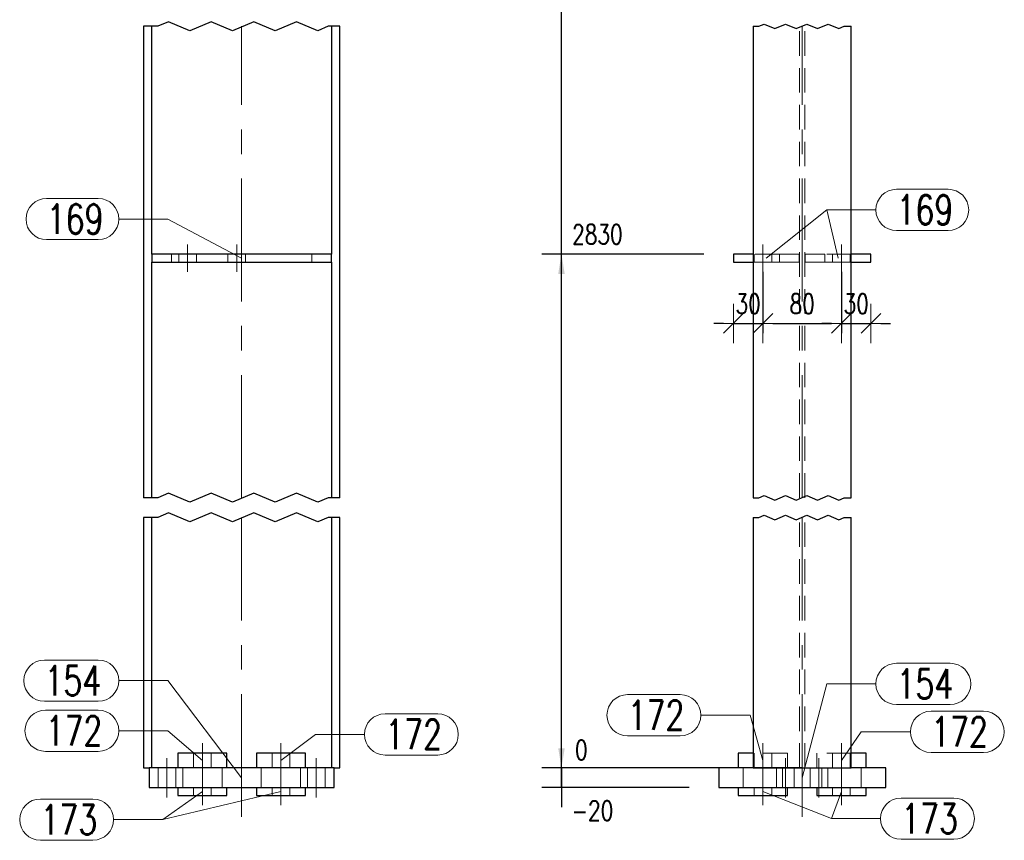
# Model space of a CAD drawing. Header units: millimetres. Extents: x -165 to 441, y 14674 to 15169.
# Tile 5 of 21: x 31 to 131, y 14814 to 14897. Entities that reach past the tile are written whole.
import ezdxf

# ---------------------------------------------------------------- set-up
doc = ezdxf.new("R2010")
doc.units = ezdxf.units.MM
doc.header["$LTSCALE"] = 10
doc.linetypes.add('HIDDEN', pattern=[0.375, 0.25, -0.125])
doc.linetypes.add('MITTE', pattern=[2, 1.25, -0.25, 0.25, -0.25])
doc.layers.get('Defpoints').update_dxf_attribs({"color": 1})
for name, color, linetype, lineweight in [('PS_DIM', 4, 'Continuous', 13), ('PS_Hidden', 2, 'HIDDEN', 9), ('PS_Mid', 5, 'MITTE', 15), ('PS_Pos', 1, 'Continuous', 15), ('PS_Shape', 161, 'Continuous', 30), ('PS_SOLID', 7, 'Continuous', 30)]:
    doc.layers.add(name, color=color, linetype=linetype, lineweight=lineweight)
doc.styles.add('simplex', font='simplex.shx', dxfattribs={"width": 0.75})
doc.dimstyles.new('1_10_GŁ_DS1-LS10', dxfattribs={"dimtxt": 2, "dimasz": 2, "dimexe": 2, "dimexo": 5, "dimgap": 1, "dimtad": 1, "dimjust": 4, "dimdec": 0, "dimlfac": 10, "dimtxsty": 'simplex', "dimblk1": 'NONE', "dimsah": 1, "dimcen": 2, "dimclrd": 256, "dimclre": 256, "dimclrt": 3, "dimadec": 1, "dimazin": 0, "dimtfac": 1, "dimtdec": 0, "dimtmove": 2, "dimatfit": 3, "dimfxl": 1, "dimarcsym": 0})
doc.dimstyles.new('1_10_PRZ', dxfattribs={"dimtxt": 2, "dimasz": 1, "dimexe": 2, "dimexo": 5, "dimgap": 1, "dimtad": 1, "dimdec": 0, "dimlfac": 10, "dimtxsty": 'simplex', "dimblk": 'dimznak', "dimcen": 2, "dimse1": 1, "dimse2": 1, "dimclrt": 3, "dimadec": 1, "dimazin": 0, "dimtfac": 1, "dimtdec": 0, "dimtix": 1, "dimtmove": 2, "dimatfit": 3, "dimldrblk": 'dim-grot', "dimfxl": 1, "dimarcsym": 0})
doc.dimstyles.new('1_10_SC', dxfattribs={"dimtxt": 2, "dimasz": 1, "dimexe": 1, "dimexo": 1, "dimgap": 1, "dimtad": 1, "dimdec": 0, "dimlfac": 10, "dimtxsty": 'simplex', "dimblk": 'dimznak', "dimcen": 2, "dimclrd": 256, "dimclre": 256, "dimclrt": 3, "dimadec": 1, "dimazin": 0, "dimtfac": 1, "dimtdec": 0, "dimtix": 1, "dimtmove": 2, "dimatfit": 3, "dimldrblk": 'dim-grot', "dimfxl": 1, "dimarcsym": 0})

# ---------------------------------------------------------------- blocks, each defined once
blk = doc.blocks.new('*D51')
at = {"layer": 'Defpoints', "color": 0, "transparency": 16777216}
for p in [(86.38, 14820.89), (115.88, 14820.89), (104.38, 14818.89)]:
    blk.add_point(p, dxfattribs=at)
at = {"layer": 'PS_DIM', "lineweight": -2, "transparency": 16777216}
for p, q in [((86.38, 14822.89), (86.38, 14824.89)), ((110.88, 14820.89), (84.38, 14820.89)), ((86.38, 14818.89), (86.38, 14820.89)), ((99.38, 14818.89), (84.38, 14818.89)), ((86.38, 14818.89), (86.38, 14816.89))]:
    blk.add_line(p, q, dxfattribs=at)
at = {"layer": 'PS_DIM', "transparency": 16777216}
blk.add_solid([(86.05, 14822.89), (86.71, 14822.89), (86.38, 14820.89)], dxfattribs=at)
at = {"layer": 'PS_DIM', "color": 3, "transparency": 16777216, "insert": (89.54, 14816.53), "char_height": 2, "attachment_point": 5, "rotation": 0.0573, "style": 'simplex'}
blk.add_mtext('-20', dxfattribs=at)
blk = doc.blocks.new('_None')
blk = doc.blocks.new('*D52')
at = {"layer": 'Defpoints', "color": 0, "transparency": 16777216}
for p in [(86.38, 14820.89), (104.38, 14820.89), (115.88, 14820.89)]:
    blk.add_point(p, dxfattribs=at)
at = {"layer": 'PS_DIM', "lineweight": -2, "transparency": 16777216}
for p, q in [((86.38, 14822.89), (86.38, 14824.89)), ((110.88, 14820.89), (84.38, 14820.89)), ((99.38, 14820.89), (84.38, 14820.89)), ((86.38, 14820.89), (86.38, 14818.89))]:
    blk.add_line(p, q, dxfattribs=at)
at = {"layer": 'PS_DIM', "transparency": 16777216}
blk.add_solid([(86.05, 14822.89), (86.71, 14822.89), (86.38, 14820.89)], dxfattribs=at)
at = {"layer": 'PS_DIM', "color": 3, "transparency": 16777216, "insert": (88.4, 14822.71), "char_height": 2, "attachment_point": 5, "rotation": 0.0573, "style": 'simplex'}
blk.add_mtext('0', dxfattribs=at)
blk = doc.blocks.new('*D53')
at = {"layer": 'Defpoints', "color": 0, "transparency": 16777216}
for p in [(86.38, 14873.19), (105.88, 14873.19), (115.88, 14820.89)]:
    blk.add_point(p, dxfattribs=at)
at = {"layer": 'PS_DIM', "lineweight": -2, "transparency": 16777216}
for p, q in [((100.88, 14873.19), (84.38, 14873.19)), ((86.38, 14820.89), (86.38, 14871.19)), ((110.88, 14820.89), (84.38, 14820.89))]:
    blk.add_line(p, q, dxfattribs=at)
at = {"layer": 'PS_DIM', "transparency": 16777216}
blk.add_solid([(86.05, 14871.19), (86.71, 14871.19), (86.38, 14873.19)], dxfattribs=at)
at = {"layer": 'PS_DIM', "color": 3, "transparency": 16777216, "insert": (90.04, 14875.21), "char_height": 2, "attachment_point": 5, "rotation": 0.0573, "style": 'simplex'}
blk.add_mtext('2830', dxfattribs=at)
blk = doc.blocks.new('*D54')
at = {"layer": 'Defpoints', "color": 0, "transparency": 16777216}
for p in [(86.38, 14923.19), (105.88, 14923.19), (115.88, 14820.89)]:
    blk.add_point(p, dxfattribs=at)
at = {"layer": 'PS_DIM', "lineweight": -2, "transparency": 16777216}
for p, q in [((100.88, 14923.19), (84.38, 14923.19)), ((86.38, 14820.89), (86.38, 14921.19)), ((110.88, 14820.89), (84.38, 14820.89))]:
    blk.add_line(p, q, dxfattribs=at)
at = {"layer": 'PS_DIM', "transparency": 16777216}
blk.add_solid([(86.05, 14921.19), (86.71, 14921.19), (86.38, 14923.19)], dxfattribs=at)
at = {"layer": 'PS_DIM', "color": 3, "transparency": 16777216, "insert": (90.04, 14925.21), "char_height": 2, "attachment_point": 5, "rotation": 0.0573, "style": 'simplex'}
blk.add_mtext('3930', dxfattribs=at)
blk = doc.blocks.new('*D55')
at = {"layer": 'Defpoints', "color": 0, "transparency": 16777216}
for p in [(86.38, 14973.67), (105.88, 14973.67), (115.88, 14820.89)]:
    blk.add_point(p, dxfattribs=at)
at = {"layer": 'PS_DIM', "lineweight": -2, "transparency": 16777216}
for p, q in [((100.88, 14973.67), (84.38, 14973.67)), ((86.38, 14820.89), (86.38, 14971.67)), ((110.88, 14820.89), (84.38, 14820.89))]:
    blk.add_line(p, q, dxfattribs=at)
at = {"layer": 'PS_DIM', "transparency": 16777216}
blk.add_solid([(86.05, 14971.67), (86.71, 14971.67), (86.38, 14973.67)], dxfattribs=at)
at = {"layer": 'PS_DIM', "color": 3, "transparency": 16777216, "insert": (90.04, 14971.65), "char_height": 2, "attachment_point": 5, "rotation": 0.0573, "style": 'simplex'}
blk.add_mtext('5372', dxfattribs=at)
blk = doc.blocks.new('*D56')
at = {"layer": 'Defpoints', "color": 0, "transparency": 16777216}
for p in [(86.38, 14975.07), (104.05, 14975.07), (115.88, 14820.89)]:
    blk.add_point(p, dxfattribs=at)
at = {"layer": 'PS_DIM', "lineweight": -2, "transparency": 16777216}
for p, q in [((99.05, 14975.07), (84.38, 14975.07)), ((86.38, 14820.89), (86.38, 14973.07)), ((110.88, 14820.89), (84.38, 14820.89))]:
    blk.add_line(p, q, dxfattribs=at)
at = {"layer": 'PS_DIM', "transparency": 16777216}
blk.add_solid([(86.05, 14973.07), (86.71, 14973.07), (86.38, 14975.07)], dxfattribs=at)
at = {"layer": 'PS_DIM', "color": 3, "transparency": 16777216, "insert": (90.01, 14977.09), "char_height": 2, "attachment_point": 5, "rotation": 0.0573, "style": 'simplex'}
blk.add_mtext('5386', dxfattribs=at)
blk = doc.blocks.new('dimznak')
at = {"color": 0}
for points in [[(0, 2), (0, -2)], [(-2, 0), (2, 0)]]:
    blk.add_lwpolyline(points, dxfattribs=at)
at = {"color": 2}
blk.add_lwpolyline([(1, 1), (-1, -1)], dxfattribs=at)
blk = doc.blocks.new('*D57')
at = {"layer": 'Defpoints', "color": 0, "transparency": 16777216}
for p in [(103.88, 14872.39), (106.88, 14872.39), (106.88, 14866.14)]:
    blk.add_point(p, dxfattribs=at)
at = {"layer": 'PS_DIM', "color": 0, "lineweight": -2, "transparency": 16777216}
for p, q in [((102.88, 14866.14), (101.88, 14866.14)), ((103.88, 14866.14), (106.88, 14866.14)), ((107.88, 14866.14), (108.88, 14866.14))]:
    blk.add_line(p, q, dxfattribs=at)
blk.add_blockref('dimznak', (103.88, 14866.14), dxfattribs=at)
at = {"layer": 'PS_DIM', "color": 0, "lineweight": -2, "transparency": 16777216, "rotation": 180}
blk.add_blockref('dimznak', (106.88, 14866.14), dxfattribs=at)
at = {"layer": 'PS_DIM', "color": 3, "transparency": 16777216, "insert": (105.38, 14868.14), "char_height": 2, "attachment_point": 5, "style": 'simplex'}
blk.add_mtext('30', dxfattribs=at)
blk = doc.blocks.new('dim-grot')
blk.add_hatch(color=256).paths.add_polyline_path([(0, 0), (-2, 0.5), (-2, -0.5)])
blk.add_lwpolyline([(0, 0), (-2, 0.5), (-2, -0.5), (0, 0)])
blk = doc.blocks.new('*D58')
at = {"layer": 'Defpoints', "color": 0, "transparency": 16777216}
for p in [(106.88, 14872.39), (114.88, 14872.39), (114.88, 14866.14)]:
    blk.add_point(p, dxfattribs=at)
at = {"layer": 'PS_DIM', "lineweight": -2, "transparency": 16777216}
for p, q in [((106.88, 14871.39), (106.88, 14865.14)), ((114.88, 14871.39), (114.88, 14865.14)), ((107.88, 14866.14), (113.88, 14866.14))]:
    blk.add_line(p, q, dxfattribs=at)
at = {"layer": 'PS_DIM', "lineweight": -2, "transparency": 16777216, "rotation": 180}
blk.add_blockref('dimznak', (106.88, 14866.14), dxfattribs=at)
at = {"layer": 'PS_DIM', "lineweight": -2, "transparency": 16777216}
blk.add_blockref('dimznak', (114.88, 14866.14), dxfattribs=at)
at = {"layer": 'PS_DIM', "color": 3, "transparency": 16777216, "insert": (110.88, 14868.14), "char_height": 2, "attachment_point": 5, "style": 'simplex'}
blk.add_mtext('80', dxfattribs=at)
blk = doc.blocks.new('*D59')
at = {"layer": 'Defpoints', "color": 0, "transparency": 16777216}
for p in [(114.88, 14872.39), (117.88, 14872.39), (117.88, 14866.14)]:
    blk.add_point(p, dxfattribs=at)
at = {"layer": 'PS_DIM', "color": 0, "lineweight": -2, "transparency": 16777216}
for p, q in [((113.88, 14866.14), (112.88, 14866.14)), ((114.88, 14866.14), (117.88, 14866.14)), ((118.88, 14866.14), (119.88, 14866.14))]:
    blk.add_line(p, q, dxfattribs=at)
blk.add_blockref('dimznak', (114.88, 14866.14), dxfattribs=at)
at = {"layer": 'PS_DIM', "color": 0, "lineweight": -2, "transparency": 16777216, "rotation": 180}
blk.add_blockref('dimznak', (117.88, 14866.14), dxfattribs=at)
at = {"layer": 'PS_DIM', "color": 3, "transparency": 16777216, "insert": (116.38, 14868.14), "char_height": 2, "attachment_point": 5, "style": 'simplex'}
blk.add_mtext('30', dxfattribs=at)
blk = doc.blocks.new('*X228')
at = {"color": 1}
for p, q in [((45.31, 14896.39), (43.83, 14896.39)), ((46.4, 14896.85), (45.31, 14896.39)), ((48.56, 14895.93), (46.4, 14896.85)), ((50.73, 14896.85), (48.56, 14895.93)), ((52.9, 14895.93), (50.73, 14896.85)), ((55.06, 14896.85), (52.9, 14895.93)), ((57.23, 14895.93), (55.06, 14896.85)), ((59.4, 14896.85), (57.23, 14895.93)), ((61.57, 14895.93), (59.4, 14896.85)), ((62.65, 14896.39), (61.57, 14895.93)), ((63.83, 14896.39), (62.65, 14896.39)), ((46.4, 14848.85), (45.31, 14848.39)), ((48.56, 14847.93), (46.4, 14848.85)), ((50.73, 14848.85), (48.56, 14847.93)), ((52.9, 14847.93), (50.73, 14848.85)), ((55.06, 14848.85), (52.9, 14847.93)), ((57.23, 14847.93), (55.06, 14848.85)), ((59.4, 14848.85), (57.23, 14847.93)), ((61.57, 14847.93), (59.4, 14848.85)), ((45.31, 14848.39), (43.83, 14848.39)), ((62.65, 14848.39), (61.57, 14847.93)), ((63.83, 14848.39), (62.65, 14848.39)), ((46.4, 14846.85), (45.31, 14846.39)), ((48.56, 14845.93), (46.4, 14846.85)), ((50.73, 14846.85), (48.56, 14845.93)), ((52.9, 14845.93), (50.73, 14846.85)), ((55.06, 14846.85), (52.9, 14845.93)), ((57.23, 14845.93), (55.06, 14846.85)), ((59.4, 14846.85), (57.23, 14845.93)), ((61.57, 14845.93), (59.4, 14846.85)), ((45.31, 14846.39), (43.83, 14846.39)), ((62.65, 14846.39), (61.57, 14845.93)), ((63.83, 14846.39), (62.65, 14846.39))]:
    blk.add_line(p, q, dxfattribs=at)
at = {"layer": 'PS_Hidden', "color": 2, "linetype": 'HIDDEN'}
for p, q in [((62.98, 14848.39), (62.98, 14896.39)), ((44.68, 14873.19), (44.68, 14872.39)), ((46.68, 14873.19), (46.68, 14872.39)), ((46.68, 14873.19), (46.68, 14872.39)), ((47.43, 14873.19), (47.43, 14872.39)), ((49.23, 14872.39), (49.23, 14873.19)), ((52.43, 14873.19), (52.43, 14872.39)), ((54.23, 14872.39), (54.23, 14873.19)), ((60.98, 14873.19), (60.98, 14872.39)), ((62.98, 14820.89), (62.98, 14846.39)), ((47.33, 14820.89), (47.33, 14822.39)), ((47.33, 14820.89), (47.33, 14822.39)), ((48.93, 14822.39), (48.93, 14820.89)), ((50.73, 14820.89), (50.73, 14822.39)), ((55.33, 14822.39), (55.33, 14820.89)), ((55.33, 14822.39), (55.33, 14820.89)), ((56.93, 14822.39), (56.93, 14820.89)), ((58.73, 14820.89), (58.73, 14822.39)), ((45.33, 14820.89), (45.33, 14818.89)), ((47.13, 14818.89), (47.13, 14820.89)), ((47.83, 14820.89), (47.83, 14818.89)), ((47.83, 14820.89), (47.83, 14818.89)), ((51.83, 14818.89), (51.83, 14820.89)), ((51.83, 14818.89), (51.83, 14820.89)), ((55.83, 14820.89), (55.83, 14818.89)), ((59.83, 14818.89), (59.83, 14820.89)), ((60.53, 14820.89), (60.53, 14818.89)), ((62.33, 14818.89), (62.33, 14820.89)), ((47.33, 14818.09), (47.33, 14818.89)), ((48.93, 14818.89), (48.93, 14818.09)), ((50.73, 14818.09), (50.73, 14818.89)), ((55.33, 14818.89), (55.33, 14818.09)), ((56.93, 14818.09), (56.93, 14818.89)), ((58.73, 14818.09), (58.73, 14818.89)), ((56.93, 14818.09), (55.33, 14818.09)), ((57.05, 14818.09), (56.93, 14818.09)), ((57.38, 14818.09), (57.05, 14818.09)), ((57.83, 14818.09), (57.38, 14818.09))]:
    blk.add_line(p, q, dxfattribs=at)
at = {"layer": 'PS_Mid', "color": 5, "linetype": 'MITTE'}
for p, q in [((53.83, 14848.39), (53.83, 14896.39)), ((48.33, 14871.39), (48.33, 14874.19)), ((48.33, 14871.39), (48.33, 14874.19)), ((53.33, 14871.39), (53.33, 14874.19)), ((53.33, 14871.39), (53.33, 14874.19)), ((53.83, 14815.89), (53.83, 14846.39)), ((49.83, 14819.89), (49.83, 14823.39)), ((49.83, 14819.89), (49.83, 14823.39)), ((57.83, 14819.89), (57.83, 14823.39)), ((57.83, 14819.89), (57.83, 14823.39)), ((46.23, 14821.89), (46.23, 14817.89)), ((46.23, 14821.89), (46.23, 14817.89)), ((49.83, 14821.89), (49.83, 14817.89)), ((49.83, 14821.89), (49.83, 14817.89)), ((57.83, 14821.89), (57.83, 14817.89)), ((57.83, 14821.89), (57.83, 14817.89)), ((61.43, 14821.89), (61.43, 14817.89)), ((61.43, 14821.89), (61.43, 14817.89)), ((49.83, 14817.09), (49.83, 14819.89)), ((49.83, 14817.09), (49.83, 14819.89)), ((57.83, 14817.09), (57.83, 14819.89)), ((57.83, 14817.09), (57.83, 14819.89))]:
    blk.add_line(p, q, dxfattribs=at)
at = {"layer": 'PS_SOLID', "color": 7, "linetype": 'Continuous'}
for p, q in [((43.83, 14896.39), (43.83, 14848.39)), ((44.68, 14873.19), (44.68, 14896.39)), ((62.98, 14896.39), (62.98, 14873.19)), ((63.83, 14848.39), (63.83, 14896.39)), ((62.98, 14873.19), (44.68, 14873.19)), ((44.68, 14873.19), (44.68, 14872.39)), ((62.98, 14872.39), (62.98, 14873.19)), ((44.68, 14872.39), (48.33, 14872.39)), ((44.68, 14848.39), (44.68, 14872.39)), ((48.33, 14872.39), (53.33, 14872.39)), ((53.33, 14872.39), (62.98, 14872.39)), ((62.98, 14872.39), (62.98, 14848.39)), ((43.83, 14846.39), (43.83, 14820.89)), ((44.68, 14820.89), (44.68, 14846.39)), ((62.98, 14846.39), (62.98, 14820.89)), ((63.83, 14820.89), (63.83, 14846.39)), ((52.33, 14822.39), (47.33, 14822.39)), ((47.33, 14822.39), (47.33, 14820.89)), ((52.33, 14820.89), (52.33, 14822.39)), ((60.33, 14822.39), (55.33, 14822.39)), ((55.33, 14822.39), (55.33, 14820.89)), ((60.33, 14820.89), (60.33, 14822.39)), ((43.83, 14820.89), (44.43, 14820.89)), ((63.23, 14820.89), (44.43, 14820.89)), ((44.43, 14820.89), (44.43, 14818.89)), ((63.23, 14820.89), (63.83, 14820.89)), ((63.23, 14818.89), (63.23, 14820.89)), ((44.43, 14818.89), (46.23, 14818.89)), ((46.23, 14818.89), (49.83, 14818.89)), ((47.33, 14818.89), (47.33, 14818.09)), ((49.83, 14818.89), (57.83, 14818.89)), ((52.33, 14818.09), (52.33, 14818.89)), ((55.33, 14818.89), (55.33, 14818.09)), ((57.83, 14818.89), (61.43, 14818.89)), ((60.33, 14818.09), (60.33, 14818.89)), ((61.43, 14818.89), (63.23, 14818.89)), ((47.33, 14818.09), (49.83, 14818.09)), ((49.83, 14818.09), (52.33, 14818.09)), ((55.33, 14818.09), (57.83, 14818.09)), ((57.83, 14818.09), (60.33, 14818.09))]:
    blk.add_line(p, q, dxfattribs=at)
blk = doc.blocks.new('*X230')
at = {"color": 1}
for p, q in [((33.98, 14878.87), (39.23, 14878.87)), ((41.33, 14876.77), (46.33, 14876.77)), ((53.83, 14872.79), (46.33, 14876.77)), ((33.98, 14874.67), (39.23, 14874.67))]:
    blk.add_line(p, q, dxfattribs=at)
for centre, start, end in [((33.98, 14876.77), 90, 270), ((39.23, 14876.77), 270, 90)]:
    blk.add_arc(centre, 2.1, start, end, dxfattribs=at)
at = {"color": 2, "style": 'simplex', "width": 0.75}
blk.add_text('169', height=3, dxfattribs=at).set_placement((33.98, 14875.27))
blk = doc.blocks.new('*X231')
at = {"color": 1}
for p, q in [((33.98, 14878.87), (39.23, 14878.87)), ((41.33, 14876.77), (46.33, 14876.77)), ((53.83, 14872.79), (46.33, 14876.77)), ((33.98, 14874.67), (39.23, 14874.67))]:
    blk.add_line(p, q, dxfattribs=at)
for centre, start, end in [((33.98, 14876.77), 90, 270), ((39.23, 14876.77), 270, 90)]:
    blk.add_arc(centre, 2.1, start, end, dxfattribs=at)
at = {"color": 2, "style": 'simplex', "width": 0.75}
blk.add_text('169', height=3, dxfattribs=at).set_placement((33.98, 14875.27))
blk = doc.blocks.new('*X234')
at = {"color": 1}
for p, q in [((33.76, 14831.87), (39.23, 14831.87)), ((41.33, 14829.77), (46.33, 14829.77)), ((53.83, 14819.89), (46.33, 14829.77)), ((33.76, 14827.67), (39.23, 14827.67))]:
    blk.add_line(p, q, dxfattribs=at)
for centre, start, end in [((33.76, 14829.77), 90, 270), ((39.23, 14829.77), 270, 90)]:
    blk.add_arc(centre, 2.1, start, end, dxfattribs=at)
at = {"color": 2, "style": 'simplex', "width": 0.75}
blk.add_text('154', height=3, dxfattribs=at).set_placement((33.76, 14828.27))
blk = doc.blocks.new('*X235')
at = {"color": 1}
for p, q in [((33.87, 14826.77), (39.23, 14826.77)), ((41.33, 14824.67), (46.33, 14824.67)), ((49.83, 14821.64), (46.33, 14824.67)), ((33.87, 14822.57), (39.23, 14822.57))]:
    blk.add_line(p, q, dxfattribs=at)
for centre, start, end in [((33.87, 14824.67), 90, 270), ((39.23, 14824.67), 270, 90)]:
    blk.add_arc(centre, 2.1, start, end, dxfattribs=at)
at = {"color": 2, "style": 'simplex', "width": 0.75}
blk.add_text('172', height=3, dxfattribs=at).set_placement((33.87, 14823.17))
blk = doc.blocks.new('*X236')
at = {"color": 1}
for p, q in [((33.87, 14826.77), (39.23, 14826.77)), ((41.33, 14824.67), (46.33, 14824.67)), ((49.83, 14821.64), (46.33, 14824.67)), ((33.87, 14822.57), (39.23, 14822.57))]:
    blk.add_line(p, q, dxfattribs=at)
for centre, start, end in [((33.87, 14824.67), 90, 270), ((39.23, 14824.67), 270, 90)]:
    blk.add_arc(centre, 2.1, start, end, dxfattribs=at)
at = {"color": 2, "style": 'simplex', "width": 0.75}
blk.add_text('172', height=3, dxfattribs=at).set_placement((33.87, 14823.17))
blk = doc.blocks.new('*X237')
at = {"color": 1}
for p, q in [((68.43, 14826.4), (73.78, 14826.4)), ((57.83, 14821.64), (61.33, 14824.3)), ((61.33, 14824.3), (66.33, 14824.3)), ((68.43, 14822.2), (73.78, 14822.2))]:
    blk.add_line(p, q, dxfattribs=at)
for centre, start, end in [((68.43, 14824.3), 90, 270), ((73.78, 14824.3), 270, 90)]:
    blk.add_arc(centre, 2.1, start, end, dxfattribs=at)
at = {"color": 2, "style": 'simplex', "width": 0.75}
blk.add_text('172', height=3, dxfattribs=at).set_placement((68.43, 14822.8))
blk = doc.blocks.new('*X238')
at = {"color": 1}
for p, q in [((68.43, 14826.4), (73.78, 14826.4)), ((57.83, 14821.64), (61.33, 14824.3)), ((61.33, 14824.3), (66.33, 14824.3)), ((68.43, 14822.2), (73.78, 14822.2))]:
    blk.add_line(p, q, dxfattribs=at)
for centre, start, end in [((68.43, 14824.3), 90, 270), ((73.78, 14824.3), 270, 90)]:
    blk.add_arc(centre, 2.1, start, end, dxfattribs=at)
at = {"color": 2, "style": 'simplex', "width": 0.75}
blk.add_text('172', height=3, dxfattribs=at).set_placement((68.43, 14822.8))
blk = doc.blocks.new('*X239')
at = {"color": 1}
for p, q in [((49.83, 14818.49), (45.79, 14815.62)), ((33.34, 14817.72), (38.69, 14817.72)), ((40.79, 14815.62), (45.79, 14815.62)), ((33.34, 14813.52), (38.69, 14813.52))]:
    blk.add_line(p, q, dxfattribs=at)
for centre, start, end in [((33.34, 14815.62), 90, 270), ((38.69, 14815.62), 270, 90)]:
    blk.add_arc(centre, 2.1, start, end, dxfattribs=at)
at = {"color": 2, "style": 'simplex', "width": 0.75}
blk.add_text('173', height=3, dxfattribs=at).set_placement((33.34, 14814.12))
blk = doc.blocks.new('*X240')
at = {"color": 1}
for p, q in [((57.83, 14818.49), (45.79, 14815.62)), ((33.34, 14817.72), (38.69, 14817.72)), ((40.79, 14815.62), (45.79, 14815.62)), ((33.34, 14813.52), (38.69, 14813.52))]:
    blk.add_line(p, q, dxfattribs=at)
for centre, start, end in [((33.34, 14815.62), 90, 270), ((38.69, 14815.62), 270, 90)]:
    blk.add_arc(centre, 2.1, start, end, dxfattribs=at)
at = {"color": 2, "style": 'simplex', "width": 0.75}
blk.add_text('173', height=3, dxfattribs=at).set_placement((33.34, 14814.12))
blk = doc.blocks.new('*X241')
at = {"color": 1}
for p, q in [((57.83, 14818.49), (45.79, 14815.62)), ((33.34, 14817.72), (38.69, 14817.72)), ((40.79, 14815.62), (45.79, 14815.62)), ((33.34, 14813.52), (38.69, 14813.52))]:
    blk.add_line(p, q, dxfattribs=at)
for centre, start, end in [((33.34, 14815.62), 90, 270), ((38.69, 14815.62), 270, 90)]:
    blk.add_arc(centre, 2.1, start, end, dxfattribs=at)
at = {"color": 2, "style": 'simplex', "width": 0.75}
blk.add_text('173', height=3, dxfattribs=at).set_placement((33.34, 14814.12))
blk = doc.blocks.new('*X242')
at = {"color": 1}
for p, q in [((49.83, 14818.49), (45.79, 14815.62)), ((33.34, 14817.72), (38.69, 14817.72)), ((40.79, 14815.62), (45.79, 14815.62)), ((33.34, 14813.52), (38.69, 14813.52))]:
    blk.add_line(p, q, dxfattribs=at)
for centre, start, end in [((33.34, 14815.62), 90, 270), ((38.69, 14815.62), 270, 90)]:
    blk.add_arc(centre, 2.1, start, end, dxfattribs=at)
at = {"color": 2, "style": 'simplex', "width": 0.75}
blk.add_text('173', height=3, dxfattribs=at).set_placement((33.34, 14814.12))
blk = doc.blocks.new('*X245')
at = {"color": 1}
for p, q in [((105.88, 14896.39), (106.47, 14896.39)), ((106.47, 14896.39), (107.01, 14896.62)), ((107.01, 14896.62), (108.09, 14896.16)), ((108.09, 14896.16), (109.18, 14896.62)), ((109.18, 14896.62), (110.26, 14896.16)), ((110.26, 14896.16), (111.34, 14896.62)), ((111.34, 14896.62), (112.43, 14896.16)), ((112.43, 14896.16), (113.51, 14896.62)), ((113.51, 14896.62), (114.6, 14896.16)), ((114.6, 14896.16), (115.14, 14896.39)), ((115.14, 14896.39), (115.88, 14896.39)), ((105.88, 14848.39), (106.47, 14848.39)), ((106.47, 14848.39), (107.01, 14848.62)), ((107.01, 14848.62), (108.09, 14848.16)), ((108.09, 14848.16), (109.18, 14848.62)), ((109.18, 14848.62), (110.26, 14848.16)), ((110.26, 14848.16), (111.34, 14848.62)), ((111.34, 14848.62), (112.43, 14848.16)), ((112.43, 14848.16), (113.51, 14848.62)), ((113.51, 14848.62), (114.6, 14848.16)), ((114.6, 14848.16), (115.14, 14848.39)), ((115.14, 14848.39), (115.88, 14848.39)), ((105.88, 14846.39), (106.47, 14846.39)), ((106.47, 14846.39), (107.01, 14846.62)), ((107.01, 14846.62), (108.09, 14846.16)), ((108.09, 14846.16), (109.18, 14846.62)), ((109.18, 14846.62), (110.26, 14846.16)), ((110.26, 14846.16), (111.34, 14846.62)), ((111.34, 14846.62), (112.43, 14846.16)), ((112.43, 14846.16), (113.51, 14846.62)), ((113.51, 14846.62), (114.6, 14846.16)), ((114.6, 14846.16), (115.14, 14846.39)), ((115.14, 14846.39), (115.88, 14846.39))]:
    blk.add_line(p, q, dxfattribs=at)
at = {"layer": 'PS_Hidden', "color": 2, "linetype": 'HIDDEN'}
for p, q in [((105.88, 14896.39), (105.88, 14873.19)), ((110.6, 14848.39), (110.6, 14896.39)), ((111.16, 14848.39), (111.16, 14896.39)), ((105.88, 14873.19), (105.88, 14872.39)), ((108.58, 14873.19), (105.88, 14873.19)), ((105.98, 14873.19), (105.98, 14872.39)), ((107.78, 14872.39), (107.78, 14873.19)), ((108.62, 14873.19), (108.58, 14873.19)), ((108.58, 14873.19), (108.58, 14872.39)), ((108.73, 14873.19), (108.62, 14873.19)), ((108.92, 14873.19), (108.73, 14873.19)), ((109.17, 14873.19), (108.92, 14873.19)), ((109.47, 14873.19), (109.17, 14873.19)), ((109.82, 14873.19), (109.47, 14873.19)), ((110.19, 14873.19), (109.82, 14873.19)), ((110.58, 14873.19), (110.19, 14873.19)), ((110.58, 14872.39), (110.58, 14873.19)), ((111.57, 14873.19), (111.18, 14873.19)), ((111.18, 14873.19), (111.18, 14872.39)), ((111.95, 14873.19), (111.57, 14873.19)), ((112.29, 14873.19), (111.95, 14873.19)), ((112.59, 14873.19), (112.29, 14873.19)), ((112.84, 14873.19), (112.59, 14873.19)), ((113.03, 14873.19), (112.84, 14873.19)), ((113.14, 14873.19), (113.03, 14873.19)), ((113.18, 14873.19), (113.14, 14873.19)), ((113.18, 14872.39), (113.18, 14873.19)), ((115.88, 14873.19), (113.18, 14873.19)), ((113.98, 14873.19), (113.98, 14872.39)), ((115.78, 14872.39), (115.78, 14873.19)), ((105.88, 14872.39), (106.88, 14872.39)), ((106.88, 14872.39), (108.58, 14872.39)), ((108.58, 14872.39), (108.62, 14872.39)), ((108.62, 14872.39), (108.73, 14872.39)), ((108.73, 14872.39), (108.92, 14872.39)), ((108.92, 14872.39), (109.17, 14872.39)), ((109.17, 14872.39), (109.47, 14872.39)), ((109.47, 14872.39), (109.82, 14872.39)), ((109.82, 14872.39), (110.19, 14872.39)), ((110.19, 14872.39), (110.58, 14872.39)), ((111.18, 14872.39), (111.57, 14872.39)), ((111.57, 14872.39), (111.95, 14872.39)), ((111.95, 14872.39), (112.29, 14872.39)), ((112.29, 14872.39), (112.59, 14872.39)), ((112.59, 14872.39), (112.84, 14872.39)), ((112.84, 14872.39), (113.03, 14872.39)), ((113.03, 14872.39), (113.14, 14872.39)), ((113.14, 14872.39), (113.18, 14872.39)), ((113.18, 14872.39), (114.88, 14872.39)), ((114.88, 14872.39), (115.88, 14872.39)), ((110.6, 14820.89), (110.6, 14846.39)), ((111.16, 14820.89), (111.16, 14846.39)), ((104.38, 14820.89), (104.38, 14822.39)), ((104.38, 14822.39), (105.88, 14822.39)), ((109.38, 14822.39), (105.88, 14822.39)), ((105.98, 14822.39), (105.98, 14820.89)), ((107.78, 14820.89), (107.78, 14822.39)), ((109.38, 14820.89), (109.38, 14822.39)), ((112.38, 14820.89), (112.38, 14822.39)), ((112.38, 14820.89), (112.38, 14822.39)), ((112.38, 14822.39), (112.38, 14820.89)), ((115.88, 14822.39), (112.38, 14822.39)), ((112.38, 14822.39), (112.38, 14820.89)), ((113.98, 14822.39), (113.98, 14820.89)), ((115.78, 14820.89), (115.78, 14822.39)), ((102.38, 14820.89), (102.38, 14818.89)), ((104.88, 14820.89), (104.38, 14820.89)), ((104.88, 14818.89), (104.88, 14820.89)), ((104.88, 14820.89), (105.15, 14820.89)), ((105.15, 14820.89), (105.88, 14820.89)), ((108.28, 14820.89), (108.28, 14818.89)), ((108.88, 14818.89), (108.88, 14820.89)), ((110.08, 14818.89), (110.08, 14820.89)), ((111.68, 14820.89), (111.68, 14818.89)), ((112.88, 14820.89), (112.88, 14818.89)), ((113.48, 14818.89), (113.48, 14820.89)), ((116.88, 14818.89), (116.88, 14820.89)), ((104.38, 14818.09), (104.38, 14818.89)), ((104.38, 14818.89), (104.38, 14818.09)), ((105.98, 14818.09), (105.98, 14818.89)), ((107.78, 14818.09), (107.78, 14818.89)), ((112.38, 14818.09), (112.38, 14818.89)), ((113.48, 14818.89), (112.58, 14818.89)), ((113.98, 14818.09), (113.98, 14818.89)), ((115.78, 14818.09), (115.78, 14818.89)), ((105.98, 14818.09), (104.38, 14818.09)), ((104.38, 14818.09), (105.98, 14818.09)), ((106.1, 14818.09), (105.98, 14818.09)), ((106.43, 14818.09), (106.1, 14818.09)), ((106.88, 14818.09), (106.43, 14818.09)), ((112.38, 14818.09), (113.98, 14818.09)), ((114.1, 14818.09), (113.98, 14818.09)), ((114.43, 14818.09), (114.1, 14818.09)), ((114.88, 14818.09), (114.43, 14818.09))]:
    blk.add_line(p, q, dxfattribs=at)
at = {"layer": 'PS_Mid', "color": 5, "linetype": 'MITTE'}
for p, q in [((110.88, 14848.39), (110.88, 14896.39)), ((106.88, 14871.39), (106.88, 14874.19)), ((106.88, 14871.39), (106.88, 14874.19)), ((114.88, 14871.39), (114.88, 14874.19)), ((114.88, 14871.39), (114.88, 14874.19)), ((110.88, 14815.89), (110.88, 14846.39)), ((106.88, 14819.89), (106.88, 14823.39)), ((106.88, 14819.89), (106.88, 14823.39)), ((114.88, 14819.89), (114.88, 14823.39)), ((114.88, 14819.89), (114.88, 14823.39)), ((106.88, 14821.89), (106.88, 14817.89)), ((106.88, 14821.89), (106.88, 14817.89)), ((109.18, 14821.89), (109.18, 14817.89)), ((109.18, 14821.89), (109.18, 14817.89)), ((112.58, 14821.89), (112.58, 14817.89)), ((112.58, 14821.89), (112.58, 14817.89)), ((114.88, 14821.89), (114.88, 14817.89)), ((114.88, 14821.89), (114.88, 14817.89)), ((106.88, 14817.09), (106.88, 14819.89)), ((106.88, 14817.09), (106.88, 14819.89)), ((114.88, 14817.09), (114.88, 14819.89)), ((114.88, 14817.09), (114.88, 14819.89))]:
    blk.add_line(p, q, dxfattribs=at)
at = {"layer": 'PS_SOLID', "color": 7, "linetype": 'Continuous'}
for p, q in [((105.88, 14896.39), (105.88, 14848.39)), ((115.88, 14848.39), (115.88, 14896.39)), ((105.88, 14873.19), (103.88, 14873.19)), ((103.88, 14873.19), (103.88, 14872.39)), ((117.88, 14873.19), (115.88, 14873.19)), ((117.88, 14872.39), (117.88, 14873.19)), ((103.88, 14872.39), (105.88, 14872.39)), ((115.88, 14872.39), (117.88, 14872.39)), ((105.88, 14846.39), (105.88, 14820.89)), ((115.88, 14820.89), (115.88, 14846.39)), ((105.88, 14822.39), (104.38, 14822.39)), ((104.38, 14822.39), (104.38, 14820.89)), ((117.38, 14822.39), (115.88, 14822.39)), ((117.38, 14820.89), (117.38, 14822.39)), ((102.38, 14820.89), (102.38, 14818.89)), ((105.88, 14820.89), (102.38, 14820.89)), ((105.88, 14820.89), (115.88, 14820.89)), ((119.38, 14820.89), (115.88, 14820.89)), ((119.38, 14818.89), (119.38, 14820.89)), ((102.38, 14818.89), (106.88, 14818.89)), ((104.38, 14818.89), (104.38, 14818.09)), ((106.88, 14818.89), (109.18, 14818.89)), ((109.18, 14818.89), (112.58, 14818.89)), ((109.38, 14818.09), (109.38, 14818.89)), ((112.38, 14818.89), (112.38, 14818.09)), ((112.58, 14818.89), (114.88, 14818.89)), ((114.88, 14818.89), (119.38, 14818.89)), ((117.38, 14818.09), (117.38, 14818.89)), ((104.38, 14818.09), (106.88, 14818.09)), ((106.88, 14818.09), (109.38, 14818.09)), ((112.38, 14818.09), (114.88, 14818.09)), ((114.88, 14818.09), (117.38, 14818.09))]:
    blk.add_line(p, q, dxfattribs=at)
blk = doc.blocks.new('*X247')
at = {"color": 1}
for p, q in [((120.48, 14879.8), (125.73, 14879.8)), ((114.53, 14872.79), (113.38, 14877.7)), ((113.38, 14877.7), (118.38, 14877.7)), ((120.48, 14875.6), (125.73, 14875.6))]:
    blk.add_line(p, q, dxfattribs=at)
for centre, start, end in [((120.48, 14877.7), 90, 270), ((125.73, 14877.7), 270, 90)]:
    blk.add_arc(centre, 2.1, start, end, dxfattribs=at)
at = {"color": 2, "style": 'simplex', "width": 0.75}
blk.add_text('169', height=3, dxfattribs=at).set_placement((120.48, 14876.2))
blk = doc.blocks.new('*X250')
at = {"color": 1}
for p, q in [((120.48, 14879.8), (125.73, 14879.8)), ((107.23, 14872.79), (113.38, 14877.7)), ((113.38, 14877.7), (118.38, 14877.7)), ((120.48, 14875.6), (125.73, 14875.6))]:
    blk.add_line(p, q, dxfattribs=at)
for centre, start, end in [((120.48, 14877.7), 90, 270), ((125.73, 14877.7), 270, 90)]:
    blk.add_arc(centre, 2.1, start, end, dxfattribs=at)
at = {"color": 2, "style": 'simplex', "width": 0.75}
blk.add_text('169', height=3, dxfattribs=at).set_placement((120.48, 14876.2))
blk = doc.blocks.new('*X251')
at = {"color": 1}
for p, q in [((120.48, 14831.54), (125.94, 14831.54)), ((110.88, 14819.89), (113.38, 14829.44)), ((113.38, 14829.44), (118.38, 14829.44)), ((120.48, 14827.34), (125.94, 14827.34))]:
    blk.add_line(p, q, dxfattribs=at)
for centre, start, end in [((120.48, 14829.44), 90, 270), ((125.94, 14829.44), 270, 90)]:
    blk.add_arc(centre, 2.1, start, end, dxfattribs=at)
at = {"color": 2, "style": 'simplex', "width": 0.75}
blk.add_text('154', height=3, dxfattribs=at).set_placement((120.48, 14827.94))
blk = doc.blocks.new('*X252')
at = {"color": 1}
for p, q in [((93.11, 14828.35), (98.47, 14828.35)), ((100.57, 14826.25), (105.57, 14826.25)), ((106.88, 14821.64), (105.57, 14826.25)), ((93.11, 14824.15), (98.47, 14824.15))]:
    blk.add_line(p, q, dxfattribs=at)
for centre, start, end in [((93.11, 14826.25), 90, 270), ((98.47, 14826.25), 270, 90)]:
    blk.add_arc(centre, 2.1, start, end, dxfattribs=at)
at = {"color": 2, "style": 'simplex', "width": 0.75}
blk.add_text('172', height=3, dxfattribs=at).set_placement((93.11, 14824.75))
blk = doc.blocks.new('*X253')
at = {"color": 1}
for p, q in [((124, 14826.66), (129.35, 14826.66)), ((114.88, 14821.64), (116.9, 14824.56)), ((116.9, 14824.56), (121.9, 14824.56)), ((124, 14822.46), (129.35, 14822.46))]:
    blk.add_line(p, q, dxfattribs=at)
for centre, start, end in [((124, 14824.56), 90, 270), ((129.35, 14824.56), 270, 90)]:
    blk.add_arc(centre, 2.1, start, end, dxfattribs=at)
at = {"color": 2, "style": 'simplex', "width": 0.75}
blk.add_text('172', height=3, dxfattribs=at).set_placement((124, 14823.06))
blk = doc.blocks.new('*X254')
at = {"color": 1}
for p, q in [((124, 14826.66), (129.35, 14826.66)), ((114.88, 14821.64), (116.9, 14824.56)), ((116.9, 14824.56), (121.9, 14824.56)), ((124, 14822.46), (129.35, 14822.46))]:
    blk.add_line(p, q, dxfattribs=at)
for centre, start, end in [((124, 14824.56), 90, 270), ((129.35, 14824.56), 270, 90)]:
    blk.add_arc(centre, 2.1, start, end, dxfattribs=at)
at = {"color": 2, "style": 'simplex', "width": 0.75}
blk.add_text('172', height=3, dxfattribs=at).set_placement((124, 14823.06))
blk = doc.blocks.new('*X255')
at = {"color": 1}
for p, q in [((93.11, 14828.35), (98.47, 14828.35)), ((100.57, 14826.25), (105.57, 14826.25)), ((106.88, 14821.64), (105.57, 14826.25)), ((93.11, 14824.15), (98.47, 14824.15))]:
    blk.add_line(p, q, dxfattribs=at)
for centre, start, end in [((93.11, 14826.25), 90, 270), ((98.47, 14826.25), 270, 90)]:
    blk.add_arc(centre, 2.1, start, end, dxfattribs=at)
at = {"color": 2, "style": 'simplex', "width": 0.75}
blk.add_text('172', height=3, dxfattribs=at).set_placement((93.11, 14824.75))
blk = doc.blocks.new('*X256')
at = {"color": 1}
for p, q in [((106.88, 14818.49), (113.85, 14815.72)), ((120.95, 14817.82), (126.31, 14817.82)), ((113.85, 14815.72), (118.85, 14815.72)), ((120.95, 14813.62), (126.31, 14813.62))]:
    blk.add_line(p, q, dxfattribs=at)
for centre, start, end in [((120.95, 14815.72), 90, 270), ((126.31, 14815.72), 270, 90)]:
    blk.add_arc(centre, 2.1, start, end, dxfattribs=at)
at = {"color": 2, "style": 'simplex', "width": 0.75}
blk.add_text('173', height=3, dxfattribs=at).set_placement((120.95, 14814.22))
blk = doc.blocks.new('*X257')
at = {"color": 1}
for p, q in [((114.88, 14818.49), (113.85, 14815.72)), ((120.95, 14817.82), (126.31, 14817.82)), ((113.85, 14815.72), (118.85, 14815.72)), ((120.95, 14813.62), (126.31, 14813.62))]:
    blk.add_line(p, q, dxfattribs=at)
for centre, start, end in [((120.95, 14815.72), 90, 270), ((126.31, 14815.72), 270, 90)]:
    blk.add_arc(centre, 2.1, start, end, dxfattribs=at)
at = {"color": 2, "style": 'simplex', "width": 0.75}
blk.add_text('173', height=3, dxfattribs=at).set_placement((120.95, 14814.22))
blk = doc.blocks.new('*X258')
at = {"color": 1}
for p, q in [((114.88, 14818.49), (113.85, 14815.72)), ((120.95, 14817.82), (126.31, 14817.82)), ((113.85, 14815.72), (118.85, 14815.72)), ((120.95, 14813.62), (126.31, 14813.62))]:
    blk.add_line(p, q, dxfattribs=at)
for centre, start, end in [((120.95, 14815.72), 90, 270), ((126.31, 14815.72), 270, 90)]:
    blk.add_arc(centre, 2.1, start, end, dxfattribs=at)
at = {"color": 2, "style": 'simplex', "width": 0.75}
blk.add_text('173', height=3, dxfattribs=at).set_placement((120.95, 14814.22))
blk = doc.blocks.new('*X259')
at = {"color": 1}
for p, q in [((106.88, 14818.49), (113.85, 14815.72)), ((120.95, 14817.82), (126.31, 14817.82)), ((113.85, 14815.72), (118.85, 14815.72)), ((120.95, 14813.62), (126.31, 14813.62))]:
    blk.add_line(p, q, dxfattribs=at)
for centre, start, end in [((120.95, 14815.72), 90, 270), ((126.31, 14815.72), 270, 90)]:
    blk.add_arc(centre, 2.1, start, end, dxfattribs=at)
at = {"color": 2, "style": 'simplex', "width": 0.75}
blk.add_text('173', height=3, dxfattribs=at).set_placement((120.95, 14814.22))

msp = doc.modelspace()

# ---------------------------------------------------------------- block references
at = {"layer": 'PS_Pos'}
for name in ['*X250', '*X247', '*X230', '*X231', '*X234', '*X251', '*X252', '*X255', '*X235', '*X236', '*X237', '*X238', '*X253', '*X254', '*X239', '*X240', '*X241', '*X242', '*X256', '*X259', '*X257', '*X258']:
    msp.add_blockref(name, (0, 0), dxfattribs=at)
at = {"layer": 'PS_Shape', "color": 66}
for name in ['*X228', '*X245']:
    msp.add_blockref(name, (0, 0), dxfattribs=at)

# ---------------------------------------------------------------- dimensions: what is measured, and where the dimension line sits
at = {"layer": 'PS_DIM'}
for base, p1, p2, text, picture, middle in [((86.38, 14975.07), (115.88, 14820.89), (104.05, 14975.07), '5386', '*D56', (90.01, 14977.09)), ((86.38, 14973.67), (115.88, 14820.89), (105.88, 14973.67), '5372', '*D55', (90.04, 14971.65)), ((86.38, 14923.19), (115.88, 14820.89), (105.88, 14923.19), '3930', '*D54', (90.04, 14925.21)), ((86.38, 14873.19), (115.88, 14820.89), (105.88, 14873.19), '2830', '*D53', (90.04, 14875.21)), ((86.38, 14820.89), (104.38, 14818.89), (115.88, 14820.89), '-20', '*D51', (89.54, 14816.53))]:
    dim = msp.add_linear_dim(base=base, p1=p1, p2=p2, angle=90, text=text, dimstyle='1_10_GŁ_DS1-LS10', dxfattribs=at)
    dim.commit()
    dim.dimension.update_dxf_attribs({"geometry": picture, "text_midpoint": middle, "dimtype": 128, "text_rotation": 0.0573})
for base, p1, p2, dimstyle, picture, middle in [((106.88, 14866.14), (103.88, 14872.39), (106.88, 14872.39), '1_10_PRZ', '*D57', (105.38, 14868.14)), ((114.88, 14866.14), (106.88, 14872.39), (114.88, 14872.39), '1_10_SC', '*D58', (110.88, 14868.14)), ((117.88, 14866.14), (114.88, 14872.39), (117.88, 14872.39), '1_10_PRZ', '*D59', (116.38, 14868.14))]:
    dim = msp.add_linear_dim(base=base, p1=p1, p2=p2, dimstyle=dimstyle, dxfattribs=at)
    dim.commit()
    dim.dimension.update_dxf_attribs({"geometry": picture, "text_midpoint": middle})
dim = msp.add_linear_dim(base=(86.3803837, 14820.8928933), p1=(115.8803837, 14820.8928933), p2=(104.3803837, 14820.8928933), angle=90, dimstyle='1_10_GŁ_DS1-LS10', dxfattribs=at)
dim.commit()
dim.dimension.update_dxf_attribs({"geometry": '*D52', "text_midpoint": (88.4023208, 14822.70681363), "dimtype": 128, "text_rotation": 0.05729578})

doc.saveas('drawing.dxf')
